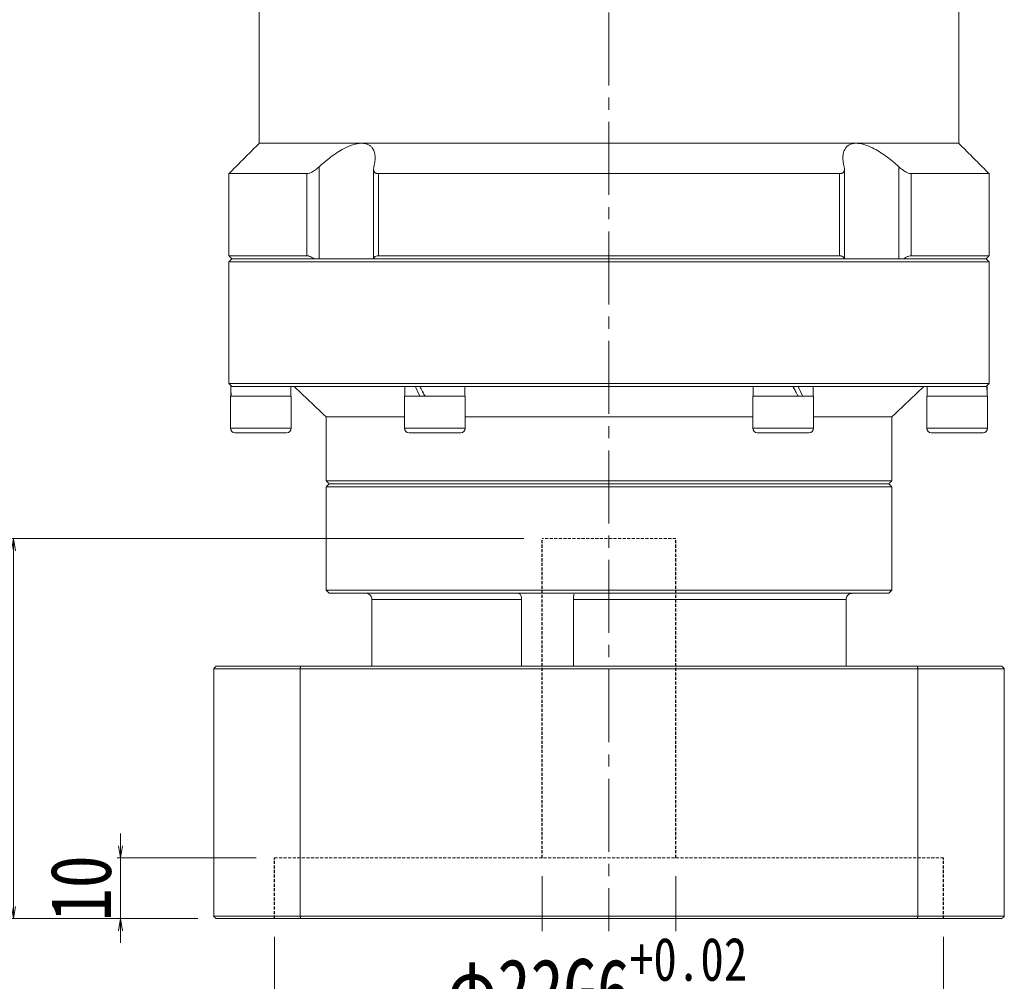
# Model space of a CAD drawing. Header units: millimetres. Extents: x -5 to 909, y 0 to 630.
# Tile 3 of 8: x 138 to 300, y 219 to 377. Entities that reach past the tile are written whole.
import ezdxf

# ---------------------------------------------------------------- set-up
doc = ezdxf.new("R2010")
doc.units = ezdxf.units.MM
doc.linetypes.add('DASHED', pattern=[0.75, 0.5, -0.25])
doc.linetypes.add('点画线', pattern=[18, 12, -2, 2, -2])
doc.layers.add('中心线层', color=1, linetype='点画线', lineweight=18)
doc.layers.add('尺寸线层', color=3, linetype='Continuous', lineweight=18)
doc.styles.add('宋体', font='SimSun.ttf', dxfattribs={"width": 0.8})
doc.dimstyles.new('A水平标注$0', dxfattribs={"dimtxt": 3.5, "dimasz": 2, "dimexe": 1.5, "dimexo": 3, "dimgap": 1.1, "dimtad": 1, "dimtoh": 1, "dimdec": 4, "dimdsep": 46, "dimtxsty": '宋体', "dimblk": 'OPEN', "dimcen": 3, "dimclrd": 3, "dimclre": 3, "dimclrt": 6, "dimadec": 0, "dimazin": 0, "dimtm": 1e-09, "dimtfac": 1, "dimtdec": 4, "dimtix": 1, "dimtmove": 0, "dimatfit": 3, "dimldrblk": 'OPEN', "dimfxl": 0, "dimlwd": 13, "dimlwe": 13, "dimarcsym": 0})
doc.dimstyles.new('D直径标注φ25', dxfattribs={"dimtxt": 3.5, "dimasz": 2, "dimexe": 1, "dimexo": 3, "dimtad": 1, "dimtoh": 1, "dimdec": 1, "dimdsep": 46, "dimtxsty": '宋体', "dimblk": 'OPEN', "dimcen": 3, "dimclrd": 3, "dimclre": 3, "dimclrt": 130, "dimadec": 0, "dimazin": 0, "dimtm": 1e-09, "dimtfac": 1, "dimtdec": 1, "dimtmove": 0, "dimatfit": 0, "dimldrblk": 'OPEN', "dimfxl": 0, "dimlwd": 13, "dimlwe": 13, "dimarcsym": 0})

# ---------------------------------------------------------------- blocks, each defined once
blk = doc.blocks.new('_Open')
at = {"color": 0, "linetype": 'ByBlock', "lineweight": -2}
for p, q in [((-1, 0.167), (0, 0)), ((-1, -0.167), (0, 0)), ((0, 0), (-1, 0))]:
    blk.add_line(p, q, dxfattribs=at)
blk = doc.blocks.new('*D9')
at = {"color": 3, "lineweight": 13, "transparency": 16777216}
for p, q in [((223.71, 236.65), (223.71, 207.26)), ((245.71, 236.65), (245.71, 207.26)), ((221.71, 208.26), (219.71, 208.26)), ((245.71, 208.26), (223.71, 208.26)), ((247.71, 208.26), (249.71, 208.26))]:
    blk.add_line(p, q, dxfattribs=at)
at = {"layer": 'Defpoints', "color": 0, "transparency": 16777216}
for p in [(223.71, 239.65), (245.71, 239.65)]:
    blk.add_point(p, dxfattribs=at)
at = {"color": 3, "lineweight": 13, "transparency": 16777216, "xscale": 2, "yscale": 2, "zscale": 2}
blk.add_blockref('_Open', (223.71, 208.26), dxfattribs=at)
at = {"color": 3, "lineweight": 13, "transparency": 16777216, "xscale": 2, "yscale": 2, "zscale": 2, "rotation": 180}
blk.add_blockref('_Open', (245.71, 208.26), dxfattribs=at)
at = {"color": 130, "transparency": 16777216, "insert": (234.71, 218.02), "char_height": 10, "attachment_point": 5, "style": '宋体', "bg_fill": 3, "box_fill_scale": 1.1, "bg_fill_color": 257, "bg_fill_transparency": 0}
blk.add_mtext('{\\A1;φ22G6{}{\\H0.71x;\\C2;\\S+0.02^ +0.007;}}', dxfattribs=at)
at = {"layer": 'Defpoints', "color": 0, "transparency": 16777216}
blk.add_point((223.71, 208.26), dxfattribs=at)
blk = doc.blocks.new('*D34')
at = {"layer": 'Defpoints', "color": 0, "transparency": 16777216}
for p in [(154.4, 239.65), (179.71, 239.65), (170.11, 229.65)]:
    blk.add_point(p, dxfattribs=at)
at = {"layer": '尺寸线层', "color": 3, "lineweight": 13, "transparency": 16777216}
for p, q in [((154.4, 241.65), (154.4, 243.65)), ((176.71, 239.65), (152.9, 239.65)), ((154.4, 229.65), (154.4, 239.65)), ((167.11, 229.65), (152.9, 229.65)), ((154.4, 227.65), (154.4, 225.65))]:
    blk.add_line(p, q, dxfattribs=at)
at = {"layer": '尺寸线层', "color": 3, "lineweight": 13, "transparency": 16777216, "xscale": 2, "yscale": 2, "zscale": 2}
for p, rotation in [((154.4, 239.65), 270), ((154.4, 229.65), 90)]:
    blk.add_blockref('_Open', p, dxfattribs=dict(at, rotation=rotation))
at = {"layer": '尺寸线层', "color": 6, "transparency": 16777216, "insert": (147.9, 234.65), "char_height": 10, "attachment_point": 5, "rotation": 90, "style": '宋体', "bg_fill": 3, "box_fill_scale": 1.1, "bg_fill_color": 257, "bg_fill_transparency": 0}
blk.add_mtext('10', dxfattribs=at)
blk = doc.blocks.new('*D35')
at = {"layer": 'Defpoints', "color": 0, "transparency": 16777216}
for p in [(136.8, 292.15), (223.71, 292.15), (170.11, 229.65)]:
    blk.add_point(p, dxfattribs=at)
at = {"layer": '尺寸线层', "color": 3, "lineweight": 13, "transparency": 16777216}
for p, q in [((220.71, 292.15), (135.3, 292.15)), ((136.8, 231.65), (136.8, 290.15)), ((167.11, 229.65), (135.3, 229.65))]:
    blk.add_line(p, q, dxfattribs=at)
at = {"layer": '尺寸线层', "color": 3, "lineweight": 13, "transparency": 16777216, "xscale": 2, "yscale": 2, "zscale": 2}
for p, rotation in [((136.8, 292.15), 90), ((136.8, 229.65), 270)]:
    blk.add_blockref('_Open', p, dxfattribs=dict(at, rotation=rotation))
at = {"layer": '尺寸线层', "color": 6, "transparency": 16777216, "insert": (130.3, 260.9), "char_height": 10, "attachment_point": 5, "rotation": 90, "style": '宋体', "bg_fill": 3, "box_fill_scale": 1.1, "bg_fill_color": 256, "bg_fill_true_color": 13158600, "bg_fill_transparency": 0}
blk.add_mtext('62.5', dxfattribs=at)
blk = doc.blocks.new('*D39')
at = {"color": 3, "lineweight": 13, "transparency": 16777216}
for p, q in [((179.71, 226.65), (179.71, 182.36)), ((289.71, 226.65), (289.71, 182.36)), ((181.71, 183.36), (287.71, 183.36))]:
    blk.add_line(p, q, dxfattribs=at)
at = {"layer": 'Defpoints', "color": 0, "transparency": 16777216}
for p in [(179.71, 229.65), (289.71, 229.65)]:
    blk.add_point(p, dxfattribs=at)
at = {"color": 3, "lineweight": 13, "transparency": 16777216, "xscale": 2, "yscale": 2, "zscale": 2, "rotation": 180}
blk.add_blockref('_Open', (179.71, 183.36), dxfattribs=at)
at = {"color": 3, "lineweight": 13, "transparency": 16777216, "xscale": 2, "yscale": 2, "zscale": 2}
blk.add_blockref('_Open', (289.71, 183.36), dxfattribs=at)
at = {"color": 130, "transparency": 16777216, "insert": (234.71, 193.78), "char_height": 10, "attachment_point": 5, "style": '宋体', "bg_fill": 3, "box_fill_scale": 1.1, "bg_fill_color": 257, "bg_fill_transparency": 0}
blk.add_mtext('{\\A1;φ110{}{{\\H0.7x;\\C2; E7 {\\H2x;\\W0.5;(}\\S+0.107^ +0.072;{\\H2x;\\W0.5;)}}}}', dxfattribs=at)
at = {"layer": 'Defpoints', "color": 0, "transparency": 16777216}
blk.add_point((289.71, 183.36), dxfattribs=at)

msp = doc.modelspace()

# ---------------------------------------------------------------- linework, layer by layer
at = {"color": 7, "linetype": 'Continuous', "lineweight": 15}
for p, q in [((177.21048, 357.15228), (194.05184, 357.15228)), ((194.05184, 357.15228), (275.36912, 357.15228)), ((275.36912, 357.15228), (292.21048, 357.15228)), ((187.06524, 353.29966), (187.06524, 338.15228)), ((282.35572, 338.15228), (282.35572, 353.29966)), ((172.21048, 352.15228), (185.02647, 352.15228)), ((185.02647, 338.65228), (185.02647, 352.15228)), ((196.79281, 352.15228), (196.79281, 338.65228)), ((196.79281, 352.15228), (272.62815, 352.15228)), ((272.62815, 338.65228), (272.62815, 352.15228)), ((284.39448, 352.15228), (297.21048, 352.15228)), ((284.39448, 352.15228), (284.39448, 338.65228)), ((172.21048, 338.65228), (185.02647, 338.65228)), ((196.79281, 338.65228), (272.62815, 338.65228)), ((284.39448, 338.65228), (297.21048, 338.65228)), ((234.71048, 337.65228), (172.21048, 337.65228)), ((172.71048, 338.15228), (234.71048, 338.15228)), ((186.24785, 338.15228), (172.71048, 338.15228)), ((273.38054, 338.15228), (196.04042, 338.15228)), ((234.71048, 338.15228), (296.71048, 338.15228)), ((297.21048, 337.65228), (234.71048, 337.65228)), ((296.71048, 338.15228), (283.17311, 338.15228)), ((172.21048, 317.65228), (297.21048, 317.65228)), ((172.52048, 317.15228), (172.71048, 317.15228)), ((172.60762, 317.15228), (172.71048, 317.15228)), ((202.49574, 317.15228), (172.72656, 317.15228)), ((202.49574, 317.15228), (202.85905, 317.15228)), ((203.68062, 317.15228), (202.85905, 317.15228)), ((202.85905, 317.15228), (202.91392, 317.15228)), ((203.61548, 317.15228), (204.9413, 317.15228)), ((264.47966, 317.15228), (204.9413, 317.15228)), ((264.47966, 317.15228), (264.96191, 317.15228)), ((265.74034, 317.15228), (265.00548, 317.15228)), ((265.80548, 317.15228), (265.71048, 317.15228)), ((265.80548, 317.15228), (266.92522, 317.15228)), ((296.6944, 317.15228), (266.92522, 317.15228)), ((296.6944, 317.15228), (296.81334, 317.15228)), ((296.90048, 317.15228), (296.71048, 317.15228)), ((172.46048, 315.55228), (182.46048, 315.55228)), ((201.08548, 315.55228), (211.08548, 315.55228)), ((258.33548, 315.55228), (259.00535, 315.55228)), ((259.00535, 315.55228), (268.33548, 315.55228)), ((286.96048, 315.55228), (291.96048, 315.55228)), ((291.96048, 315.55228), (296.96048, 315.55228)), ((188.21048, 312.15228), (201.08548, 312.15228)), ((211.08548, 312.15228), (258.33548, 312.15228)), ((268.33548, 312.15228), (281.21048, 312.15228)), ((172.46048, 310.30228), (182.46048, 310.30228)), ((181.71048, 309.55228), (173.21048, 309.55228)), ((201.08548, 310.30228), (211.08548, 310.30228)), ((210.33548, 309.55228), (201.83548, 309.55228)), ((258.33548, 310.30228), (259.00535, 310.30228)), ((259.00535, 310.30228), (268.33548, 310.30228)), ((259.65487, 309.55228), (259.08548, 309.55228)), ((267.58548, 309.55228), (259.65487, 309.55228)), ((286.96048, 310.30228), (291.96048, 310.30228)), ((291.96048, 309.55228), (287.71048, 309.55228)), ((291.96048, 310.30228), (296.96048, 310.30228)), ((296.21048, 309.55228), (291.96048, 309.55228)), ((188.21048, 301.65228), (281.21048, 301.65228)), ((280.71048, 301.15228), (188.71048, 301.15228)), ((188.71048, 301.15228), (234.71048, 301.15228)), ((234.71048, 301.15228), (280.71048, 301.15228)), ((234.71048, 300.65228), (188.21048, 300.65228)), ((281.21048, 300.65228), (234.71048, 300.65228)), ((188.21048, 283.65228), (281.21048, 283.65228)), ((280.71048, 283.15228), (188.71048, 283.15228)), ((220.35063, 282.15228), (195.70971, 282.15228)), ((195.70971, 282.15228), (195.70971, 271.15228)), ((220.35063, 271.15228), (220.35063, 282.15228)), ((228.88204, 282.15228), (228.88204, 271.15228)), ((273.71125, 282.15228), (228.88204, 282.15228)), ((273.71125, 271.15228), (273.71125, 282.15228)), ((169.71048, 270.75228), (169.71048, 230.05228)), ((183.90447, 270.75228), (169.71048, 270.75228)), ((170.11048, 271.15228), (184.04244, 271.15228)), ((183.90447, 270.75228), (183.90447, 230.05228)), ((285.51648, 270.75228), (183.90447, 270.75228)), ((184.04244, 271.15228), (285.37852, 271.15228)), ((285.37852, 271.15228), (299.31048, 271.15228)), ((285.51648, 270.75228), (285.51648, 230.05228)), ((299.71048, 270.75228), (285.51648, 270.75228)), ((299.71048, 270.75228), (299.71048, 230.05228)), ((169.71048, 230.05228), (183.90447, 230.05228)), ((183.90447, 230.05228), (285.51648, 230.05228)), ((285.51648, 230.05228), (299.71048, 230.05228)), ((184.04244, 229.65228), (170.11048, 229.65228)), ((285.37852, 229.65228), (184.04244, 229.65228)), ((299.31048, 229.65228), (285.37852, 229.65228))]:
    msp.add_line(p, q, dxfattribs=at)
at = {"color": 6, "linetype": 'DASHED', "lineweight": 15}
for p, q in [((245.71048, 292.15228), (223.71048, 292.15228)), ((289.71048, 239.65228), (179.71048, 239.65228))]:
    msp.add_line(p, q, dxfattribs=at)
at = {"color": 6, "linetype": 'DASHED'}
for p, q in [((179.71048, 229.65228), (179.71048, 239.65228)), ((289.71048, 229.65228), (289.71048, 239.65228))]:
    msp.add_line(p, q, dxfattribs=at)
at = {"color": 7, "linetype": 'Continuous', "lineweight": 15}
for centre, start, end in [((173.21048, 310.30228), 180, 270), ((181.71048, 310.30228), 270, 0), ((201.83548, 310.30228), 180, 270), ((210.33548, 310.30228), 270, 0), ((259.08548, 310.30228), 180, 270), ((267.58548, 310.30228), 270, 0), ((287.71048, 310.30228), 180, 270), ((296.21048, 310.30228), 270, 0)]:
    msp.add_arc(centre, 0.75, start, end, dxfattribs=at)
for centre, major_axis, ratio, start_param, end_param in [((177.46048, 317.15228), (0, 8.55633), 0.577350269, 1.570796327, 1.758899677), ((177.46048, 315.55228), (0, 8.55633), 0.577350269, 1.477161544, 1.570796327), ((206.08548, 315.55228), (-4.54557, 8.49348), 0.227735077, 1.261411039, 1.44951439), ((206.08548, 317.15228), (-4.54557, 8.49348), 0.227735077, 1.44951439, 1.63761774), ((206.08548, 315.55228), (-3.07332, 5.74255), 0.227735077, 1.32443269, 1.44951439), ((263.33548, 315.55228), (-4.54557, 8.49348), 0.227735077, 4.591107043, 4.779210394), ((263.33548, 317.15228), (-3.07332, 5.74255), 0.227735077, 4.466025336, 4.591107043), ((263.33548, 317.15228), (-4.54557, 8.49348), 0.227735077, 4.403003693, 4.591107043), ((291.96048, 315.55228), (0, 8.55633), 0.577350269, 4.71238898, 4.900492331), ((291.96048, 317.15228), (0, 8.55633), 0.577350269, 4.618754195, 4.71238898)]:
    msp.add_ellipse(centre, major_axis=major_axis, ratio=ratio, start_param=start_param, end_param=end_param, dxfattribs=at)
for points in [[(177.21048, 391.15228), (177.21048, 357.15228)], [(292.21048, 357.15228), (292.21048, 391.15228)], [(177.21048, 357.15228), (172.21048, 352.15228)], [(297.21048, 352.15228), (292.21048, 357.15228)], [(172.21048, 352.15228), (172.21048, 338.65228)], [(196.00617, 352.92249), (196.00617, 338.15228)], [(273.41478, 338.15228), (273.41478, 352.92219)], [(297.21048, 338.65228), (297.21048, 352.15228)], [(172.21048, 338.65228), (172.71048, 338.15228)], [(296.71048, 338.15228), (297.21048, 338.65228)], [(172.71048, 338.15228), (172.21048, 337.65228)], [(172.21048, 337.65228), (172.21048, 317.65228)], [(297.21048, 337.65228), (296.71048, 338.15228)], [(297.21048, 317.65228), (297.21048, 337.65228)], [(172.21048, 317.65228), (172.71048, 317.15228)], [(296.71048, 317.15228), (297.21048, 317.65228)], [(182.40048, 315.55228), (182.40048, 317.15228)], [(182.96048, 317.15228), (188.21048, 312.15228)], [(201.14548, 317.15228), (201.14548, 315.55228)], [(211.02548, 315.55228), (211.02548, 317.15228)], [(258.39548, 317.15228), (258.39548, 315.55228)], [(268.27548, 315.55228), (268.27548, 317.15228)], [(281.21048, 312.15228), (286.46048, 317.15228)], [(287.02048, 317.15228), (287.02048, 315.55228)], [(172.46048, 315.55228), (172.46048, 310.30228)], [(182.46048, 310.30228), (182.46048, 315.55228)], [(201.08548, 315.55228), (201.08548, 310.30228)], [(211.08548, 310.30228), (211.08548, 315.55228)], [(258.33548, 315.55228), (258.33548, 310.30228)], [(268.33548, 310.30228), (268.33548, 315.55228)], [(286.96048, 315.55228), (286.96048, 310.30228)], [(296.96048, 310.30228), (296.96048, 315.55228)], [(188.21048, 312.15228), (188.21048, 301.65228)], [(281.21048, 301.65228), (281.21048, 312.15228)], [(188.21048, 301.65228), (188.71048, 301.15228)], [(188.71048, 301.15228), (188.21048, 300.65228)], [(280.71048, 301.15228), (281.21048, 301.65228)], [(281.21048, 300.65228), (280.71048, 301.15228)], [(188.21048, 300.65228), (188.21048, 283.65228)], [(281.21048, 283.65228), (281.21048, 300.65228)], [(188.21048, 283.65228), (188.71048, 283.15228)], [(280.71048, 283.15228), (281.21048, 283.65228)], [(170.11048, 271.15228), (169.71048, 270.75228)], [(183.90447, 270.75228), (184.04244, 271.15228)], [(285.51648, 270.75228), (285.37852, 271.15228)], [(299.71048, 270.75228), (299.31048, 271.15228)], [(170.11048, 229.65228), (169.71048, 230.05228)], [(184.04244, 229.65228), (183.90447, 230.05228)], [(285.37852, 229.65228), (285.51648, 230.05228)], [(299.71048, 230.05228), (299.31048, 229.65228)]]:
    msp.add_open_spline(points, degree=1, dxfattribs=at)
for points, knots in [([(187.06524, 353.29966), (187.59189, 353.76459), (188.44342, 354.51632), (189.73352, 355.44859), (191.0477, 356.26567), (192.52263, 356.94133), (193.57707, 357.14787), (194.01937, 357.15198), (194.05184, 357.15228)], [0, 0, 0, 0, 1.982297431, 3.205120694, 4.453658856, 6.379550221, 7.997496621, 8.125663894, 8.125663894, 8.125663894, 8.125663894]), ([(194.05184, 357.15228), (194.23265, 357.14313), (194.59886, 357.12458), (195.06779, 356.97426), (195.46923, 356.73503), (195.83975, 356.35218), (196.1229, 355.7952), (196.26207, 355.04917), (196.25017, 354.21148), (196.12185, 353.60516), (196.0572, 353.29966)], [0, 0, 0, 0, 0.468845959, 0.949596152, 1.451964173, 1.965089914, 2.734777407, 3.526210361, 4.335728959, 5.157885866, 5.157885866, 5.157885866, 5.157885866]), ([(273.36376, 353.29966), (273.31228, 353.53291), (273.2089, 354.00129), (273.15406, 354.72081), (273.20987, 355.44904), (273.42167, 356.08546), (273.766, 356.57581), (274.1844, 356.89808), (274.69299, 357.09379), (275.09886, 357.14975), (275.33703, 357.15198), (275.36912, 357.15228)], [0, 0, 0, 0, 0.626246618, 1.257495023, 2.032414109, 2.823629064, 3.42820033, 4.048095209, 4.555440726, 5.077036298, 5.158257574, 5.158257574, 5.158257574, 5.158257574]), ([(275.36912, 357.15228), (275.77064, 357.11392), (276.60179, 357.03452), (277.93402, 356.4805), (279.15924, 355.79229), (280.64733, 354.79051), (281.66675, 353.9009), (282.35572, 353.29966)], [0, 0, 0, 0, 1.493533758, 3.091577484, 4.322036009, 5.554470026, 8.123989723, 8.123989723, 8.123989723, 8.123989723]), ([(185.02647, 352.15228), (185.14714, 352.16627), (185.38795, 352.19418), (185.89416, 352.4217), (186.47773, 352.78915), (186.86513, 353.12577), (187.06524, 353.29966)], [0, 0, 0, 0, 0.48914015, 0.976123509, 1.653805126, 2.377879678, 2.377879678, 2.377879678, 2.377879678]), ([(196.0572, 353.29966), (196.03544, 353.18945), (195.9913, 352.96589), (196.01725, 352.69871), (196.09614, 352.49302), (196.20083, 352.35464), (196.33861, 352.25132), (196.48539, 352.19065), (196.6392, 352.1578), (196.7413, 352.15413), (196.79281, 352.15228)], [0, 0, 0, 0, 0.312581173, 0.634124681, 0.837734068, 1.046108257, 1.214079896, 1.386575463, 1.508153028, 1.631948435, 1.631948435, 1.631948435, 1.631948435]), ([(272.62815, 352.15228), (272.69639, 352.15559), (272.83524, 352.16233), (273.00795, 352.21558), (273.15143, 352.29687), (273.27481, 352.41641), (273.36761, 352.5812), (273.41631, 352.79483), (273.41866, 353.03563), (273.38217, 353.21113), (273.36376, 353.29966)], [0, 0, 0, 0, 0.165195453, 0.336098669, 0.501143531, 0.67031152, 0.899665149, 1.135559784, 1.381616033, 1.632058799, 1.632058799, 1.632058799, 1.632058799]), ([(282.35572, 353.29966), (282.61437, 353.07814), (283.04118, 352.71262), (283.66796, 352.34925), (284.10389, 352.17761), (284.30866, 352.15976), (284.39448, 352.15228)], [0, 0, 0, 0, 0.923658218, 1.524159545, 2.020218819, 2.378137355, 2.378137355, 2.378137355, 2.378137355]), ([(186.24785, 338.15228), (186.06787, 338.26307), (185.73699, 338.46673), (185.30886, 338.62806), (185.10865, 338.64524), (185.02647, 338.65228)], [0, 0, 0, 0, 0.551089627, 1.013171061, 1.334838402, 1.334838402, 1.334838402, 1.334838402]), ([(196.79281, 338.65228), (196.65898, 338.63812), (196.39191, 338.60986), (196.14664, 338.41615), (196.0749, 338.23795), (196.04042, 338.15228)], [0, 0, 0, 0, 0.33430891, 0.6671437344, 0.9752262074, 0.9752262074, 0.9752262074, 0.9752262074]), ([(273.38054, 338.15228), (273.33217, 338.26307), (273.24326, 338.46673), (272.95694, 338.62806), (272.72382, 338.64524), (272.62815, 338.65228)], [0, 0, 0, 0, 0.4023771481, 0.7397651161, 0.974629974, 0.974629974, 0.974629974, 0.974629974]), ([(284.39448, 338.65228), (284.27394, 338.63812), (284.03339, 338.60986), (283.59478, 338.41615), (283.31, 338.23795), (283.17311, 338.15228)], [0, 0, 0, 0, 0.457440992, 0.912864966, 1.334419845, 1.334419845, 1.334419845, 1.334419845]), ([(194.73425, 283.15228), (194.75115, 283.15201), (194.87646, 283.14993), (195.10869, 283.0966), (195.38935, 282.92135), (195.59825, 282.65794), (195.6978, 282.38409), (195.70668, 282.21128), (195.70971, 282.15228)], [0, 0, 0, 0, 0.05070556, 0.376081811, 0.704498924, 1.040598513, 1.377079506, 1.551483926, 1.551483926, 1.551483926, 1.551483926]), ([(220.35063, 282.15228), (220.344, 282.26237), (220.33075, 282.48251), (220.23141, 282.7774), (220.09497, 283.00533), (219.95331, 283.13307), (219.87079, 283.14671), (219.83701, 283.15228)], [0, 0, 0, 0, 0.251379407, 0.502707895, 0.759337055, 1.021150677, 1.202572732, 1.202572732, 1.202572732, 1.202572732]), ([(228.91207, 283.02876), (228.91254, 283.02129), (228.91551, 282.9742), (228.90286, 282.79102), (228.8867, 282.49801), (228.88359, 282.26754), (228.88204, 282.15228)], [0, 0, 0, 0, 0.0513915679, 0.3237471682, 0.6004135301, 0.8771995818, 0.8771995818, 0.8771995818, 0.8771995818]), ([(273.71125, 282.15228), (273.72148, 282.26237), (273.74194, 282.48251), (273.90152, 282.7774), (274.14074, 283.00533), (274.41822, 283.13307), (274.60873, 283.14671), (274.68671, 283.15228)], [0, 0, 0, 0, 0.324175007, 0.648284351, 0.979229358, 1.316860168, 1.550819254, 1.550819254, 1.550819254, 1.550819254])]:
    msp.add_open_spline(points, degree=3, knots=knots, dxfattribs=at)
at = {"layer": '中心线层'}
msp.add_line((234.71048, 558.65228), (234.71048, 227.3195), dxfattribs=at)

# ---------------------------------------------------------------- next in the draw order: dimensions: what is measured, and where the dimension line sits
dim = msp.add_linear_dim(base=(223.71048, 208.25604), p1=(245.71048, 239.65228), p2=(223.71048, 239.65228), angle=180, text='{\\A1;φ<>G6{}{\\H0.71x;\\C2;\\S+0.02^ +0.007;}}', dimstyle='D直径标注φ25', override={"dimtxt": 10, "dimgap": 1.5, "dimpost": '<>', "dimtol": 0, "dimlim": 0, "dimtp": 0.02, "dimtm": -0.007, "dimtdec": 4, "dimtvp": 0.1})
dim.commit()
dim.dimension.update_dxf_attribs({"geometry": '*D9', "text_midpoint": (234.71048, 208.25604), "dimtype": 160})

# ---------------------------------------------------------------- next in the draw order: linework, layer by layer
at = {"color": 6, "linetype": 'DASHED'}
for p, q in [((223.71048, 239.65228), (223.71048, 292.15228)), ((245.71048, 239.65228), (245.71048, 292.15228))]:
    msp.add_line(p, q, dxfattribs=at)

# ---------------------------------------------------------------- next in the draw order: dimensions: what is measured, and where the dimension line sits
at = {"layer": '尺寸线层'}
dim = msp.add_linear_dim(base=(154.39761, 239.65228), p1=(170.11048, 229.65228), p2=(179.71048, 239.65228), angle=90, dimstyle='A水平标注$0', override={"dimtxt": 10, "dimgap": 1.5, "dimblk": 'Open', "dimtfill": 1, "dimtfillclr": 256}, dxfattribs=at)
dim.commit()
dim.dimension.update_dxf_attribs({"geometry": '*D34', "text_midpoint": (147.89761, 234.65228)})

# ---------------------------------------------------------------- next in the draw order: dimensions: what is measured, and where the dimension line sits
dim = msp.add_linear_dim(base=(136.8002, 292.15228), p1=(170.11048, 229.65228), p2=(223.71048, 292.15228), angle=90, dimstyle='A水平标注$0', override={"dimtxt": 10, "dimgap": 1.5, "dimblk": 'Open', "dimtfill": 1, "dimtfillclr": 256}, dxfattribs=at)
dim.commit()
dim.dimension.update_dxf_attribs({"geometry": '*D35', "text_midpoint": (130.3002, 260.90228)})

# ---------------------------------------------------------------- next in the draw order: dimensions: what is measured, and where the dimension line sits
dim = msp.add_linear_dim(base=(289.71048, 183.36419), p1=(179.71048, 229.65228), p2=(289.71048, 229.65228), text='{\\A1;φ<>{}{{\\H0.7x;\\C2; E7 {\\H2x;\\W0.5;(}\\S+0.107^ +0.072;{\\H2x;\\W0.5;)}}}}', dimstyle='D直径标注φ25', override={"dimtxt": 10, "dimgap": 1.5, "dimpost": '<>', "dimblk": 'Open', "dimtol": 0, "dimlim": 0, "dimtp": 0.107, "dimtm": -0.072, "dimtdec": 4, "dimtvp": 0.1, "dimtfill": 1, "dimtfillclr": 256})
dim.commit()
dim.dimension.update_dxf_attribs({"geometry": '*D39', "text_midpoint": (234.71048, 193.78039)})

doc.saveas('drawing.dxf')
